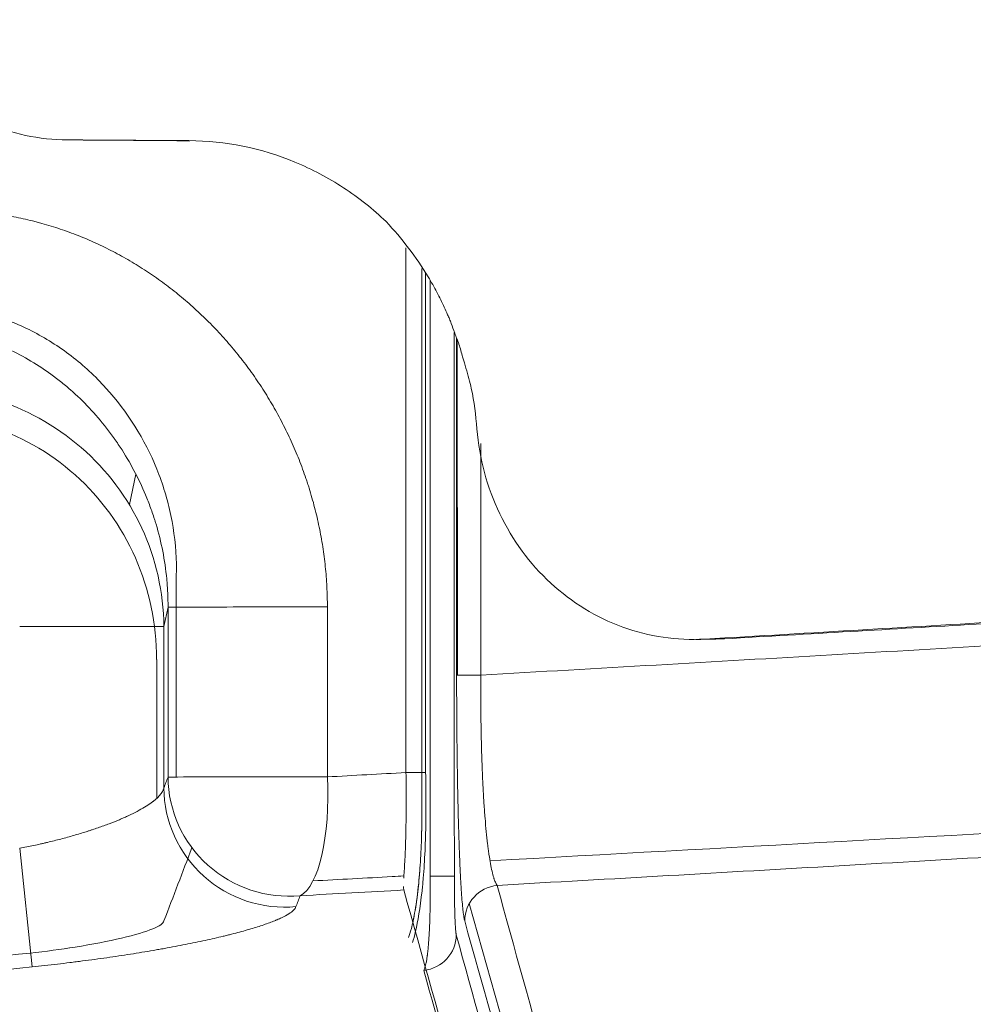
# Model space of a CAD drawing. Header units: millimetres. Extents: x -771 to 771, y -301 to 2485.
# Tile 234 of 256: x 232 to 311, y 19 to 101. Entities that reach past the tile are written whole.
import ezdxf

# ---------------------------------------------------------------- set-up
doc = ezdxf.new("R2010")
doc.units = ezdxf.units.MM
doc.layers.add('ORTHO$2', color=7, linetype='Continuous', true_color=0xffffff)

msp = doc.modelspace()

# ---------------------------------------------------------------- linework, layer by layer
at = {"layer": 'ORTHO$2', "color": 155, "linetype": 'Continuous', "lineweight": 13}
for p, q in [((268.044, 46.499), (268.033, 74.404)), ((240.774, 60.667), (241.325, 63.195)), ((240.774, 60.667), (241.325, 63.195)), ((244.676, 38.019), (244.671, 54.551)), ((244.676, 38.019), (244.671, 54.549)), ((243.991, 52.141), (243.642, 50.538)), ((243.991, 52.141), (243.642, 50.538)), ((243.642, 50.538), (231.658, 50.538)), ((243.642, 50.538), (231.658, 50.538)), ((243.642, 50.538), (243.642, 37.104)), ((243.642, 50.538), (243.642, 37.104)), ((243.046, 36.234), (243.046, 47.803)), ((243.046, 36.234), (243.046, 47.803)), ((232.683, 22.23), (231.658, 32.09)), ((232.683, 22.23), (231.658, 32.09)), ((277.539, -2.656), (269.034, 27.489))]:
    msp.add_line(p, q, dxfattribs=at)
for centre, major_axis, ratio, start_param, end_param in [((223.647, 50.438), (-19.541, 4.258), 0.994549, 3.362349, 5.05711), ((223.647, 50.438), (-19.541, 4.258), 0.994549, 3.362349, 5.05711), ((223.018, 47.552), (4.385, 20.125), 0.971017, 4.933145, 6.627906), ((223.018, 47.552), (4.385, 20.125), 0.971017, 4.933145, 6.627906), ((253.977, 52.141), (10, 0.001), 0.001878, 1.238407, 3.0892), ((253.977, 52.141), (10, 0.001), 0.001878, 1.238407, 3.0892), ((270.983, 46.501), (-3, 0), 0.001904, 0.035079, 1.237007), ((253.979, 38.014), (10, 0.001), 0.001423, 1.238598, 3.089214), ((253.979, 38.014), (10, 0.001), 0.001423, 1.238598, 3.089214), ((253.979, 38.014), (-9.332, 3.594), 0.989534, 0.371156, 2.034336), ((253.979, 38.014), (-9.332, 3.594), 0.989534, 0.371156, 2.034336), ((253.979, 38.014), (0.553, -9.985), 0.325744, 0.136945, 1.554142), ((253.979, 38.014), (0.553, -9.985), 0.325744, 0.136945, 1.554142), ((253.628, 37.104), (-9.333, 3.592), 0.989521, 0.370909, 2.03494), ((253.628, 37.104), (-9.333, 3.592), 0.989521, 0.370909, 2.03494), ((264.796, 29.77), (-3, 0), 0.001198, 3.176499, 4.37961), ((271.652, 26.048), (2.889, 0.808), 0.991683, 1.400985, 2.866996), ((264.955, 24.9), (-2.891, -0.801), 0.991553, 1.400759, 2.869168)]:
    msp.add_ellipse(centre, major_axis=major_axis, ratio=ratio, start_param=start_param, end_param=end_param, dxfattribs=at)
at = {"layer": 'ORTHO$2', "color": 155, "linetype": 'Continuous', "lineweight": 18}
for points, knots in [([(235.641, 91), (233.268, 91.014), (230.99, 91.505), (226.614, 93.442), (224.682, 94.815), (221.331, 98.371), (220.038, 100.421), (218.221, 105.058), (217.765, 107.476), (217.762, 109.985)], [0, 0, 0, 0, 0.25, 0.25, 0.5, 0.5, 0.75, 0.75, 1, 1, 1, 1]), ([(262.115, 84.201), (261.576, 84.724), (261.029, 85.212), (259.829, 86.159), (259.211, 86.605), (257.304, 87.853), (255.961, 88.565), (251.717, 90.323), (248.769, 90.921), (245.733, 90.939)], [0, 0, 0, 0, 0.125, 0.125, 0.25, 0.25, 0.5, 0.5, 1, 1, 1, 1]), ([(268.171, 74.027), (268.061, 74.347), (267.945, 74.652), (267.712, 75.224), (267.631, 75.48), (267.487, 75.862), (267.439, 75.987), (267.342, 76.235), (267.289, 76.341), (267.138, 76.67), (267.042, 76.881), (266.857, 77.294), (266.768, 77.496), (266.563, 77.912), (266.456, 78.122), (266.121, 78.756), (265.881, 79.182), (264.61, 81.274), (263.453, 82.791), (262.115, 84.201)], [0, 0, 0, 0, 0.0625, 0.0625, 0.125, 0.125, 0.15625, 0.15625, 0.1875, 0.1875, 0.25, 0.25, 0.3125, 0.3125, 0.375, 0.375, 0.5, 0.5, 1, 1, 1, 1]), ([(265.771, 79.326), (265.772, 72.965), (265.773, 66.605), (265.774, 50.087), (265.775, 39.93), (265.776, 29.774)], [0, 0, 0, 0, 0.3851, 0.3851, 1, 1, 1, 1]), ([(269.672, 66.965), (269.577, 68.13), (269.448, 69.237), (269.085, 70.881), (268.931, 71.41), (268.676, 72.303), (268.584, 72.618), (268.385, 73.291), (268.285, 73.656), (268.171, 74.027)], [0, 0, 0, 0, 0.5, 0.5, 0.75, 0.75, 0.875, 0.875, 1, 1, 1, 1]), ([(288.615, 49.488), (286.278, 49.352), (284.003, 49.687), (279.576, 51.299), (277.585, 52.516), (274.046, 55.776), (272.629, 57.699), (270.503, 62.131), (269.874, 64.49), (269.672, 66.965)], [0, 0, 0, 0, 0.25, 0.25, 0.5, 0.5, 0.75, 0.75, 1, 1, 1, 1]), ([(387.246, 55.502), (386.713, 55.467), (386.18, 55.433), (385.612, 55.396), (385.589, 55.395), (385.532, 55.391), (385.504, 55.389), (385.418, 55.384), (385.361, 55.38), (385.189, 55.369), (385.075, 55.362), (384.732, 55.34), (384.503, 55.325), (383.815, 55.281), (383.356, 55.251), (381.976, 55.163), (381.054, 55.104), (378.276, 54.926), (376.412, 54.808), (370.785, 54.451), (366.985, 54.212), (355.439, 53.492), (347.548, 53.007), (331.378, 52.026), (323.1, 51.529), (306.152, 50.521), (297.487, 50.003), (288.615, 49.488)], [0, 0, 0, 0, 0.015082, 0.015082, 0.016043, 0.016043, 0.017005, 0.017005, 0.018929, 0.018929, 0.022776, 0.022776, 0.030471, 0.030471, 0.04586, 0.04586, 0.076639, 0.076639, 0.138196, 0.138196, 0.261311, 0.261311, 0.507541, 0.507541, 0.75377, 0.75377, 1, 1, 1, 1]), ([(387.247, 55.397), (381.308, 55.013), (369.15, 54.239), (350.515, 53.082), (331.101, 51.905), (310.94, 50.708), (297.239, 49.916), (290.267, 49.513)], [0, 0, 0, 0, 0.184111, 0.376802, 0.577011, 0.784743, 1, 1, 1, 1]), ([(267.985, 46.5), (267.985, 45.857), (267.986, 45.22), (267.991, 43.955), (267.994, 43.327), (268.003, 42.083), (268.008, 41.466), (268.016, 40.701), (268.019, 40.472), (268.022, 40.244), (268.023, 40.092), (268.024, 40.016), (268.029, 39.637), (268.033, 39.338), (268.046, 38.451), (268.055, 37.875), (268.076, 36.753), (268.087, 36.206), (268.106, 35.407), (268.115, 35.013), (268.127, 34.564), (268.132, 34.373), (268.135, 34.246), (268.137, 34.183), (268.153, 33.618), (268.168, 33.137), (268.199, 32.22), (268.215, 31.782), (268.248, 30.949), (268.266, 30.554), (268.293, 29.992), (268.302, 29.809), (268.321, 29.456), (268.33, 29.285), (268.359, 28.793), (268.378, 28.49), (268.418, 27.934), (268.459, 27.426), (268.501, 27.014), (268.528, 26.787), (268.533, 26.743), (268.544, 26.658), (268.55, 26.618), (268.566, 26.5), (268.577, 26.429), (268.61, 26.233), (268.632, 26.128), (268.654, 26.048)], [0, 0, 0, 0, 0.0625, 0.0625, 0.125, 0.125, 0.1875, 0.1875, 0.203125, 0.210937, 0.210937, 0.21875, 0.21875, 0.25, 0.25, 0.3125, 0.3125, 0.375, 0.375, 0.40625, 0.421875, 0.429687, 0.429687, 0.4375, 0.4375, 0.5, 0.5, 0.5625, 0.5625, 0.625, 0.625, 0.65625, 0.65625, 0.6875, 0.6875, 0.75, 0.75, 0.8125, 0.875, 0.875, 0.890625, 0.890625, 0.90625, 0.90625, 0.9375, 0.9375, 1, 1, 1, 1]), ([(263.589, 29.603), (263.599, 29.782), (263.641, 30.407), (263.711, 31.605), (263.765, 33.236), (263.785, 34.693), (263.785, 36.046), (263.778, 37.232), (263.776, 38.012), (263.775, 38.391)], [0, 0, 0, 0, 0.110651, 0.340824, 0.507294, 0.670327, 0.786286, 0.896119, 1, 1, 1, 1]), ([(263.589, 29.603), (263.599, 29.782), (263.641, 30.407), (263.711, 31.605), (263.765, 33.236), (263.785, 34.693), (263.785, 36.046), (263.778, 37.232), (263.776, 38.012), (263.775, 38.391)], [0, 0, 0, 0, 0.110651, 0.340824, 0.507294, 0.670327, 0.786286, 0.896119, 1, 1, 1, 1]), ([(263.986, 24.677), (264.062, 24.882), (264.218, 25.303), (264.546, 26.849), (264.819, 28.891), (264.996, 31.179), (265.079, 33.22), (265.106, 35.115), (265.103, 36.774), (265.089, 37.866), (265.082, 38.397)], [0, 0, 0, 0, 0.156113, 0.321359, 0.496148, 0.623062, 0.747649, 0.836383, 0.920477, 1, 1, 1, 1]), ([(264.316, 24.252), (264.396, 24.496), (264.484, 24.808), (264.759, 25.993), (264.954, 27.111), (265.118, 28.633), (265.127, 28.715), (265.144, 28.888), (265.153, 28.975), (265.178, 29.239), (265.194, 29.418), (265.24, 29.963), (265.268, 30.338), (265.341, 31.487), (265.377, 32.288), (265.401, 33.163), (265.403, 33.225), (265.406, 33.339), (265.407, 33.395), (265.411, 33.566), (265.414, 33.68), (265.42, 34.02), (265.424, 34.247), (265.432, 34.925), (265.434, 35.374), (265.434, 36.705), (265.423, 37.57), (265.409, 38.398)], [0, 0, 0, 0, 0.138457, 0.138457, 0.425638, 0.425638, 0.443587, 0.443587, 0.461536, 0.461536, 0.497433, 0.497433, 0.569229, 0.569229, 0.712819, 0.712819, 0.721793, 0.721793, 0.730768, 0.730768, 0.748717, 0.748717, 0.784614, 0.784614, 0.85641, 0.85641, 1, 1, 1, 1]), ([(264.34, 25.903), (264.352, 25.959), (264.364, 26.017), (264.531, 26.822), (264.698, 27.864), (264.838, 29.284), (264.845, 29.36), (264.86, 29.522), (264.867, 29.603), (264.889, 29.85), (264.903, 30.017), (264.942, 30.525), (264.965, 30.874), (265.027, 31.946), (265.057, 32.694), (265.079, 33.558), (265.081, 33.675), (265.086, 33.887), (265.088, 33.993), (265.093, 34.311), (265.096, 34.522), (265.103, 35.155), (265.104, 35.574), (265.103, 36.816), (265.093, 37.624), (265.082, 38.397)], [0, 0, 0, 0, 0.026073, 0.026073, 0.350715, 0.350715, 0.371005, 0.371005, 0.391296, 0.391296, 0.431876, 0.431876, 0.513036, 0.513036, 0.675358, 0.675358, 0.695648, 0.695648, 0.715938, 0.715938, 0.756518, 0.756518, 0.837679, 0.837679, 1, 1, 1, 1]), ([(264.34, 25.903), (264.352, 25.959), (264.364, 26.017), (264.531, 26.822), (264.698, 27.864), (264.838, 29.284), (264.845, 29.36), (264.86, 29.522), (264.867, 29.603), (264.889, 29.85), (264.903, 30.017), (264.942, 30.525), (264.965, 30.874), (265.027, 31.946), (265.057, 32.694), (265.079, 33.558), (265.081, 33.675), (265.086, 33.887), (265.088, 33.993), (265.093, 34.311), (265.096, 34.522), (265.103, 35.155), (265.104, 35.574), (265.103, 36.816), (265.093, 37.624), (265.082, 38.397)], [0, 0, 0, 0, 0.026073, 0.026073, 0.350715, 0.350715, 0.371005, 0.371005, 0.391296, 0.391296, 0.431876, 0.431876, 0.513036, 0.513036, 0.675358, 0.675358, 0.695648, 0.695648, 0.715938, 0.715938, 0.756518, 0.756518, 0.837679, 0.837679, 1, 1, 1, 1]), ([(265.776, 29.774), (265.78, 29.533), (265.783, 29.294), (265.788, 28.82), (265.79, 28.349), (265.788, 27.885), (265.785, 27.541), (265.784, 27.426), (265.781, 27.255), (265.781, 27.198), (265.779, 27.085), (265.778, 27.029), (265.773, 26.751), (265.767, 26.533), (265.755, 26.107), (265.748, 25.9), (265.731, 25.494), (265.722, 25.297), (265.709, 25.057), (265.706, 25.009), (265.701, 24.915), (265.693, 24.775), (265.684, 24.639), (265.666, 24.374), (265.64, 24.036), (265.611, 23.728), (265.588, 23.509), (265.58, 23.437), (265.567, 23.334), (265.563, 23.3), (265.555, 23.233), (265.551, 23.2), (265.53, 23.038), (265.512, 22.919), (265.476, 22.698), (265.438, 22.496), (265.398, 22.331), (265.372, 22.24), (265.367, 22.222), (265.357, 22.188), (265.351, 22.172), (265.335, 22.124), (265.325, 22.095), (265.293, 22.016), (265.271, 21.973), (265.248, 21.94)], [0, 0, 0, 0, 0.0625, 0.0625, 0.125, 0.1875, 0.1875, 0.21875, 0.21875, 0.234375, 0.234375, 0.25, 0.25, 0.3125, 0.3125, 0.375, 0.375, 0.4375, 0.4375, 0.453125, 0.453125, 0.46875, 0.5, 0.5, 0.5625, 0.625, 0.625, 0.65625, 0.65625, 0.671875, 0.671875, 0.6875, 0.6875, 0.75, 0.75, 0.8125, 0.875, 0.875, 0.890625, 0.890625, 0.90625, 0.90625, 0.9375, 0.9375, 1, 1, 1, 1])]:
    msp.add_open_spline(points, degree=3, knots=knots, dxfattribs=at)
for points, degree in [([(236.608, 90.993), (235.641, 91)], 1), ([(245.733, 90.939), (242.371, 90.96), (239.006, 90.98), (235.641, 91)], 3), ([(236.608, 90.993), (240.033, 90.969)], 1), ([(245.794, 90.927), (243.874, 90.941), (241.953, 90.955), (240.033, 90.969)], 3), ([(263.775, 38.391), (263.775, 52.937), (263.774, 67.484), (263.771, 82.032)], 3), ([(263.775, 38.391), (263.775, 52.937), (263.774, 67.484), (263.771, 82.032)], 3), ([(265.082, 38.397), (265.083, 52.369), (265.083, 66.341), (265.082, 80.315)], 3), ([(265.082, 38.397), (265.083, 52.369), (265.083, 66.341), (265.082, 80.315)], 3), ([(265.082, 38.397), (265.083, 52.369), (265.083, 66.341), (265.082, 80.315)], 3), ([(265.409, 38.398), (265.41, 52.227), (265.41, 66.056), (265.409, 79.886)], 3), ([(287.87, 49.461), (289.533, 49.486)], 1), ([(265.082, 38.397), (263.775, 38.391)], 1), ([(265.082, 38.397), (263.775, 38.391)], 1), ([(265.082, 38.397), (265.409, 38.398)], 1), ([(263.59, 28.624), (263.581, 28.713), (263.573, 28.801), (263.569, 28.914)], 3), ([(263.59, 28.624), (263.581, 28.713), (263.573, 28.801), (263.569, 28.914)], 3), ([(272.84, -4.079), (269.763, 6.681), (266.679, 17.585), (263.589, 28.624)], 3), ([(272.84, -4.079), (269.763, 6.681), (266.679, 17.585), (263.589, 28.624)], 3), ([(265.248, 21.94), (267.712, 13.154), (270.178, 4.425), (272.645, -4.243)], 3)]:
    msp.add_open_spline(points, degree=degree, dxfattribs=at)
at = {"layer": 'ORTHO$2', "color": 155, "linetype": 'Continuous', "lineweight": 13}
for points, knots in [([(224.047, 85.076), (224.581, 85.108), (225.112, 85.125), (226.174, 85.129), (227.232, 85.103), (228.813, 84.976), (230.386, 84.761), (231.429, 84.56), (232.21, 84.387), (232.47, 84.326), (232.86, 84.229), (232.989, 84.196), (233.248, 84.128), (233.892, 83.953), (234.528, 83.757), (235.535, 83.418), (236.531, 83.053), (237.994, 82.429), (239.426, 81.729), (240.828, 80.953), (241.741, 80.385), (242.306, 80.014), (242.474, 79.902), (242.642, 79.787), (242.754, 79.711), (242.81, 79.672), (243.089, 79.479), (243.309, 79.322), (243.965, 78.842), (244.82, 78.182), (246.051, 77.131), (247.23, 76.021), (248.358, 74.85), (249.433, 73.62), (250.114, 72.759), (250.529, 72.207), (250.611, 72.096), (250.774, 71.874), (251.017, 71.538), (251.253, 71.199), (251.717, 70.516), (252.312, 69.591), (253.135, 68.163), (253.89, 66.695), (254.575, 65.187), (254.985, 64.154), (255.274, 63.369), (255.367, 63.105), (255.48, 62.773), (255.503, 62.707), (255.547, 62.574), (255.613, 62.374), (255.847, 61.641), (256.192, 60.435), (256.57, 58.811), (256.866, 57.172), (257.009, 56.069), (257.124, 54.961), (257.167, 54.404), (257.226, 53.286), (257.24, 52.724), (257.24, 52.159)], [0, 0, 0, 0, 0.03125, 0.03125, 0.0625, 0.09375, 0.125, 0.15625, 0.15625, 0.171875, 0.171875, 0.179687, 0.179687, 0.1875, 0.21875, 0.21875, 0.25, 0.28125, 0.3125, 0.34375, 0.375, 0.375, 0.382812, 0.386719, 0.386719, 0.390625, 0.390625, 0.40625, 0.40625, 0.4375, 0.46875, 0.5, 0.53125, 0.5625, 0.59375, 0.59375, 0.601562, 0.601562, 0.609375, 0.625, 0.625, 0.65625, 0.6875, 0.71875, 0.75, 0.78125, 0.78125, 0.796875, 0.796875, 0.800781, 0.800781, 0.804687, 0.8125, 0.84375, 0.875, 0.90625, 0.9375, 0.9375, 0.96875, 0.96875, 1, 1, 1, 1]), ([(224.047, 85.076), (224.581, 85.108), (225.112, 85.125), (226.174, 85.129), (227.232, 85.103), (228.813, 84.976), (230.386, 84.761), (231.429, 84.56), (232.21, 84.387), (232.47, 84.326), (232.86, 84.229), (232.989, 84.196), (233.248, 84.128), (233.892, 83.953), (234.528, 83.757), (235.535, 83.418), (236.531, 83.053), (237.994, 82.429), (239.426, 81.729), (240.828, 80.953), (241.741, 80.385), (242.306, 80.014), (242.474, 79.902), (242.642, 79.787), (242.754, 79.711), (242.81, 79.672), (243.089, 79.479), (243.309, 79.322), (243.965, 78.842), (244.82, 78.182), (246.051, 77.131), (247.23, 76.021), (248.358, 74.85), (249.433, 73.62), (250.114, 72.759), (250.529, 72.207), (250.611, 72.096), (250.774, 71.874), (251.017, 71.538), (251.253, 71.199), (251.717, 70.516), (252.312, 69.591), (253.135, 68.163), (253.89, 66.695), (254.575, 65.187), (254.985, 64.154), (255.274, 63.369), (255.367, 63.105), (255.48, 62.773), (255.503, 62.707), (255.547, 62.574), (255.613, 62.374), (255.847, 61.641), (256.192, 60.435), (256.57, 58.811), (256.866, 57.172), (257.009, 56.069), (257.124, 54.961), (257.167, 54.404), (257.226, 53.286), (257.24, 52.724), (257.24, 52.159)], [0, 0, 0, 0, 0.03125, 0.03125, 0.0625, 0.09375, 0.125, 0.15625, 0.15625, 0.171875, 0.171875, 0.179687, 0.179687, 0.1875, 0.21875, 0.21875, 0.25, 0.28125, 0.3125, 0.34375, 0.375, 0.375, 0.382812, 0.386719, 0.386719, 0.390625, 0.390625, 0.40625, 0.40625, 0.4375, 0.46875, 0.5, 0.53125, 0.5625, 0.59375, 0.59375, 0.601562, 0.601562, 0.609375, 0.625, 0.625, 0.65625, 0.6875, 0.71875, 0.75, 0.78125, 0.78125, 0.796875, 0.796875, 0.800781, 0.800781, 0.804687, 0.8125, 0.84375, 0.875, 0.90625, 0.9375, 0.9375, 0.96875, 0.96875, 1, 1, 1, 1]), ([(244.671, 54.551), (244.685, 54.947), (244.689, 55.342), (244.656, 57.09), (244.504, 58.431), (243.955, 61.085), (243.558, 62.39), (242.053, 66.114), (240.599, 68.42), (237.949, 71.339), (236.973, 72.239), (234.893, 73.835), (233.798, 74.526), (231.5, 75.698), (230.285, 76.181), (227.804, 76.897), (226.539, 77.132), (224.354, 77.311), (223.464, 77.321), (222.579, 77.267)], [0, 0, 0, 0, 0.032345, 0.032345, 0.143638, 0.143638, 0.254931, 0.254931, 0.477518, 0.477518, 0.588811, 0.588811, 0.700104, 0.700104, 0.811397, 0.811397, 0.92269, 0.92269, 1, 1, 1, 1]), ([(244.671, 54.549), (244.685, 54.945), (244.689, 55.341), (244.656, 57.09), (244.504, 58.431), (243.955, 61.085), (243.558, 62.39), (242.053, 66.114), (240.599, 68.42), (237.949, 71.339), (236.973, 72.239), (234.893, 73.835), (233.798, 74.526), (231.5, 75.698), (230.285, 76.181), (227.804, 76.897), (226.539, 77.132), (224.354, 77.311), (223.464, 77.321), (222.579, 77.267)], [0, 0, 0, 0, 0.032413, 0.032413, 0.143697, 0.143697, 0.254981, 0.254981, 0.477549, 0.477549, 0.588833, 0.588833, 0.700117, 0.700117, 0.811401, 0.811401, 0.922685, 0.922685, 1, 1, 1, 1]), ([(243.991, 52.141), (243.993, 52.538), (243.985, 52.933), (243.949, 53.717), (243.921, 54.107), (243.809, 55.269), (243.697, 56.036), (243.399, 57.551), (243.214, 58.299), (242.965, 59.132), (242.937, 59.225), (242.88, 59.409), (242.85, 59.502), (242.761, 59.777), (242.699, 59.959), (242.509, 60.502), (242.374, 60.86), (241.946, 61.917), (241.631, 62.602), (240.941, 63.936), (240.567, 64.584), (240.063, 65.372), (239.909, 65.606), (239.751, 65.838), (239.645, 65.992), (239.591, 66.069), (239.322, 66.449), (239.1, 66.747), (238.419, 67.621), (237.941, 68.178), (236.942, 69.238), (236.42, 69.743), (235.603, 70.46), (235.325, 70.692), (234.9, 71.031), (234.756, 71.142), (234.539, 71.307), (234.466, 71.361), (234.321, 71.469), (234.247, 71.522), (233.587, 71.997), (232.984, 72.386), (231.75, 73.099), (231.119, 73.423), (229.825, 74.003), (229.163, 74.259), (228.315, 74.536), (228.145, 74.589), (227.887, 74.665), (227.801, 74.69), (227.629, 74.738), (227.199, 74.856), (226.766, 74.958), (225.723, 75.174), (225.021, 75.279), (223.96, 75.374), (223.604, 75.396), (222.89, 75.418), (222.531, 75.418), (222.171, 75.407)], [0, 0, 0, 0, 0.03125, 0.03125, 0.0625, 0.0625, 0.125, 0.125, 0.1875, 0.1875, 0.195313, 0.195313, 0.203125, 0.203125, 0.21875, 0.21875, 0.25, 0.25, 0.3125, 0.3125, 0.375, 0.375, 0.390625, 0.398438, 0.398438, 0.40625, 0.40625, 0.4375, 0.4375, 0.5, 0.5, 0.5625, 0.5625, 0.59375, 0.59375, 0.609375, 0.609375, 0.617188, 0.617188, 0.625, 0.625, 0.6875, 0.6875, 0.75, 0.75, 0.8125, 0.8125, 0.828125, 0.828125, 0.835938, 0.835938, 0.84375, 0.875, 0.875, 0.9375, 0.9375, 0.96875, 0.96875, 1, 1, 1, 1]), ([(243.991, 52.141), (243.993, 52.538), (243.985, 52.933), (243.949, 53.717), (243.921, 54.107), (243.809, 55.269), (243.697, 56.036), (243.399, 57.551), (243.214, 58.299), (242.965, 59.132), (242.937, 59.225), (242.88, 59.409), (242.85, 59.502), (242.761, 59.777), (242.699, 59.959), (242.509, 60.502), (242.374, 60.86), (241.946, 61.917), (241.631, 62.602), (240.941, 63.936), (240.567, 64.584), (240.063, 65.372), (239.909, 65.606), (239.751, 65.838), (239.645, 65.992), (239.591, 66.069), (239.322, 66.449), (239.1, 66.747), (238.419, 67.621), (237.941, 68.178), (236.942, 69.238), (236.42, 69.743), (235.603, 70.46), (235.325, 70.692), (234.9, 71.031), (234.756, 71.142), (234.539, 71.307), (234.466, 71.361), (234.321, 71.469), (234.247, 71.522), (233.587, 71.997), (232.984, 72.386), (231.75, 73.099), (231.119, 73.423), (229.825, 74.003), (229.163, 74.259), (228.315, 74.536), (228.145, 74.589), (227.887, 74.665), (227.801, 74.69), (227.629, 74.738), (227.199, 74.856), (226.766, 74.958), (225.723, 75.174), (225.021, 75.279), (223.96, 75.374), (223.604, 75.396), (222.89, 75.418), (222.531, 75.418), (222.171, 75.407)], [0, 0, 0, 0, 0.03125, 0.03125, 0.0625, 0.0625, 0.125, 0.125, 0.1875, 0.1875, 0.195313, 0.195313, 0.203125, 0.203125, 0.21875, 0.21875, 0.25, 0.25, 0.3125, 0.3125, 0.375, 0.375, 0.390625, 0.398438, 0.398438, 0.40625, 0.40625, 0.4375, 0.4375, 0.5, 0.5, 0.5625, 0.5625, 0.59375, 0.59375, 0.609375, 0.609375, 0.617188, 0.617188, 0.625, 0.625, 0.6875, 0.6875, 0.75, 0.75, 0.8125, 0.8125, 0.828125, 0.828125, 0.835938, 0.835938, 0.84375, 0.875, 0.875, 0.9375, 0.9375, 0.96875, 0.96875, 1, 1, 1, 1]), ([(267.794, 29.77), (267.793, 39.926), (267.792, 50.082), (267.79, 65.155), (267.789, 70.072), (267.788, 74.989)], [0, 0, 0, 0, 0.673784, 0.673784, 1, 1, 1, 1]), ([(387.271, 53.566), (386.99, 53.547), (386.71, 53.529), (376.753, 52.888), (367.07, 52.277), (347.691, 51.075), (337.995, 50.484), (318.59, 49.318), (308.881, 48.744), (289.45, 47.61), (279.728, 47.05), (270, 46.495)], [0, 0, 0, 0, 0.007198, 0.007198, 0.255398, 0.255398, 0.503599, 0.503599, 0.751799, 0.751799, 1, 1, 1, 1]), ([(271.351, 29.009), (271.302, 29.075), (271.254, 29.162), (271.182, 29.324), (271.147, 29.414), (271.112, 29.515), (271.094, 29.568), (271.088, 29.586), (271.077, 29.623), (271.071, 29.641), (271.019, 29.812), (270.973, 29.984), (270.884, 30.369), (270.841, 30.582), (270.756, 31.05), (270.714, 31.304), (270.653, 31.719), (270.633, 31.862), (270.609, 32.049), (270.604, 32.087), (270.594, 32.163), (270.579, 32.277), (270.565, 32.394), (270.518, 32.791), (270.481, 33.126), (270.412, 33.833), (270.379, 34.205), (270.316, 34.987), (270.286, 35.396), (270.255, 35.879), (270.251, 35.933), (270.244, 36.041), (270.234, 36.205), (270.224, 36.37), (270.205, 36.702), (270.192, 36.927), (270.157, 37.612), (270.135, 38.082), (270.096, 39.047), (270.079, 39.542), (270.056, 40.306), (270.049, 40.564), (270.041, 40.891), (270.04, 40.956), (270.037, 41.087), (270.032, 41.285), (270.028, 41.482), (270.016, 42.143), (270.008, 42.676), (269.997, 43.751), (269.994, 44.294), (269.994, 45.388), (269.996, 45.939), (270, 46.495)], [0, 0, 0, 0, 0.0625, 0.0625, 0.09375, 0.109375, 0.109375, 0.117188, 0.117188, 0.125, 0.125, 0.1875, 0.1875, 0.25, 0.25, 0.3125, 0.3125, 0.34375, 0.34375, 0.351563, 0.351563, 0.359375, 0.375, 0.375, 0.4375, 0.4375, 0.5, 0.5, 0.5625, 0.5625, 0.570313, 0.570313, 0.578125, 0.59375, 0.59375, 0.625, 0.625, 0.6875, 0.6875, 0.75, 0.75, 0.78125, 0.78125, 0.789063, 0.789063, 0.796875, 0.8125, 0.8125, 0.875, 0.875, 0.9375, 0.9375, 1, 1, 1, 1]), ([(231.658, 32.09), (232.048, 32.164), (232.437, 32.243), (233.015, 32.367), (233.207, 32.409), (233.447, 32.464), (233.495, 32.475), (233.591, 32.496), (233.734, 32.53), (233.876, 32.563), (234.348, 32.675), (234.718, 32.768), (235.447, 32.96), (235.804, 33.058), (236.507, 33.261), (236.852, 33.365), (237.233, 33.486), (237.275, 33.499), (237.359, 33.526), (237.401, 33.54), (237.527, 33.58), (237.775, 33.662), (238.018, 33.744), (238.493, 33.909), (239.105, 34.131), (239.672, 34.357), (240.08, 34.529), (240.214, 34.586), (240.409, 34.673), (240.474, 34.702), (240.57, 34.745), (240.601, 34.76), (240.664, 34.789), (240.946, 34.919), (241.207, 35.049), (241.644, 35.278), (241.847, 35.393), (242.224, 35.62), (242.397, 35.733), (242.596, 35.873), (242.654, 35.915), (242.71, 35.958), (242.746, 35.986), (242.764, 36), (242.854, 36.069), (242.921, 36.124), (243.108, 36.288), (243.324, 36.503), (243.471, 36.708), (243.583, 36.909), (243.622, 37.008), (243.642, 37.104)], [0, 0, 0, 0, 0.0625, 0.0625, 0.09375, 0.09375, 0.101562, 0.101562, 0.109375, 0.125, 0.125, 0.1875, 0.1875, 0.25, 0.25, 0.3125, 0.3125, 0.320312, 0.320312, 0.328125, 0.328125, 0.34375, 0.375, 0.375, 0.4375, 0.5, 0.5, 0.53125, 0.53125, 0.546875, 0.546875, 0.554687, 0.554687, 0.5625, 0.625, 0.625, 0.6875, 0.6875, 0.75, 0.75, 0.765625, 0.773437, 0.773437, 0.78125, 0.78125, 0.8125, 0.8125, 0.875, 0.9375, 0.9375, 1, 1, 1, 1]), ([(231.658, 32.09), (232.048, 32.164), (232.437, 32.243), (233.015, 32.367), (233.207, 32.409), (233.447, 32.464), (233.495, 32.475), (233.591, 32.496), (233.734, 32.53), (233.876, 32.563), (234.348, 32.675), (234.718, 32.768), (235.447, 32.96), (235.804, 33.058), (236.507, 33.261), (236.852, 33.365), (237.233, 33.486), (237.275, 33.499), (237.359, 33.526), (237.401, 33.54), (237.527, 33.58), (237.775, 33.662), (238.018, 33.744), (238.493, 33.909), (239.105, 34.131), (239.672, 34.357), (240.08, 34.529), (240.214, 34.586), (240.409, 34.673), (240.474, 34.702), (240.57, 34.745), (240.601, 34.76), (240.664, 34.789), (240.946, 34.919), (241.207, 35.049), (241.644, 35.278), (241.847, 35.393), (242.224, 35.62), (242.397, 35.733), (242.596, 35.873), (242.654, 35.915), (242.71, 35.958), (242.746, 35.986), (242.764, 36), (242.854, 36.069), (242.921, 36.124), (243.108, 36.288), (243.324, 36.503), (243.471, 36.708), (243.583, 36.909), (243.622, 37.008), (243.642, 37.104)], [0, 0, 0, 0, 0.0625, 0.0625, 0.09375, 0.09375, 0.101562, 0.101562, 0.109375, 0.125, 0.125, 0.1875, 0.1875, 0.25, 0.25, 0.3125, 0.3125, 0.320312, 0.320312, 0.328125, 0.328125, 0.34375, 0.375, 0.375, 0.4375, 0.5, 0.5, 0.53125, 0.53125, 0.546875, 0.546875, 0.554687, 0.554687, 0.5625, 0.625, 0.625, 0.6875, 0.6875, 0.75, 0.75, 0.765625, 0.773437, 0.773437, 0.78125, 0.78125, 0.8125, 0.8125, 0.875, 0.9375, 0.9375, 1, 1, 1, 1]), ([(271.351, 29.009), (280.839, 29.547), (290.32, 30.089), (309.268, 31.187), (318.735, 31.743), (337.653, 32.868), (347.105, 33.439), (365.994, 34.598), (375.431, 35.186), (385.746, 35.842), (386.632, 35.899), (387.519, 35.955)], [0, 0, 0, 0, 0.24426, 0.24426, 0.48852, 0.48852, 0.73278, 0.73278, 0.97704, 0.97704, 1, 1, 1, 1]), ([(256.043, 29.377), (258.238, 29.497), (260.433, 29.616), (262.952, 29.753), (263.276, 29.771), (263.601, 29.788)], [0, 0, 0, 0, 0.871085, 0.871085, 1, 1, 1, 1]), ([(256.043, 29.377), (258.238, 29.497), (260.433, 29.616), (262.952, 29.753), (263.276, 29.771), (263.601, 29.788)], [0, 0, 0, 0, 0.871085, 0.871085, 1, 1, 1, 1]), ([(267.953, 24.901), (267.947, 24.92), (267.942, 24.945), (267.934, 24.992), (267.932, 25.009), (267.927, 25.046), (267.924, 25.067), (267.916, 25.132), (267.906, 25.23), (267.897, 25.351), (267.887, 25.484), (267.883, 25.556), (267.876, 25.673), (267.873, 25.714), (267.869, 25.798), (267.867, 25.842), (267.86, 25.975), (267.852, 26.164), (267.844, 26.372), (267.837, 26.591), (267.834, 26.705), (267.829, 26.854), (267.829, 26.885), (267.827, 26.945), (267.825, 27.037), (267.822, 27.131), (267.818, 27.321), (267.815, 27.451), (267.81, 27.718), (267.808, 27.855), (267.805, 28.066), (267.804, 28.137), (267.802, 28.282), (267.801, 28.354), (267.799, 28.572), (267.797, 28.866), (267.795, 29.165), (267.794, 29.466), (267.794, 29.617), (267.794, 29.77)], [0, 0, 0, 0, 0.0625, 0.0625, 0.09375, 0.09375, 0.125, 0.125, 0.1875, 0.25, 0.25, 0.3125, 0.3125, 0.34375, 0.34375, 0.375, 0.375, 0.4375, 0.5, 0.5, 0.5625, 0.5625, 0.578125, 0.578125, 0.59375, 0.625, 0.625, 0.6875, 0.6875, 0.75, 0.75, 0.78125, 0.78125, 0.8125, 0.8125, 0.875, 0.9375, 0.9375, 1, 1, 1, 1]), ([(254.628, 27.238), (254.592, 27.142), (254.523, 27.045), (254.32, 26.844), (254.187, 26.742), (253.857, 26.532), (253.66, 26.425), (253.317, 26.261), (253.194, 26.206), (253.031, 26.136), (252.998, 26.122), (252.93, 26.094), (252.828, 26.052), (252.721, 26.009), (252.357, 25.868), (252.038, 25.755), (251.345, 25.527), (250.971, 25.412), (250.167, 25.182), (249.738, 25.066), (249.223, 24.935), (249.166, 24.92), (249.049, 24.891), (248.991, 24.877), (248.814, 24.833), (248.457, 24.746), (248.088, 24.659), (247.335, 24.487), (246.289, 24.26), (245.163, 24.037), (244.287, 23.872), (243.99, 23.817), (243.537, 23.736), (243.384, 23.709), (243.154, 23.668), (243.077, 23.655), (242.922, 23.628), (242.844, 23.614), (242.145, 23.494), (241.512, 23.39), (240.225, 23.188), (239.571, 23.09), (238.24, 22.9), (237.564, 22.808), (236.706, 22.697), (236.447, 22.664), (236.187, 22.631), (236.013, 22.609), (235.926, 22.599), (235.49, 22.545), (235.141, 22.503), (234.091, 22.381), (233.388, 22.303), (232.683, 22.23)], [0, 0, 0, 0, 0.0625, 0.0625, 0.125, 0.125, 0.1875, 0.1875, 0.21875, 0.21875, 0.226563, 0.226563, 0.234375, 0.25, 0.25, 0.3125, 0.3125, 0.375, 0.375, 0.4375, 0.4375, 0.445312, 0.445312, 0.453125, 0.453125, 0.46875, 0.5, 0.5, 0.5625, 0.625, 0.625, 0.65625, 0.65625, 0.671875, 0.671875, 0.679687, 0.679687, 0.6875, 0.6875, 0.75, 0.75, 0.8125, 0.8125, 0.875, 0.875, 0.890625, 0.898437, 0.898437, 0.90625, 0.90625, 0.9375, 0.9375, 1, 1, 1, 1]), ([(254.628, 27.238), (254.592, 27.142), (254.523, 27.045), (254.32, 26.844), (254.187, 26.742), (253.857, 26.532), (253.66, 26.425), (253.317, 26.261), (253.194, 26.206), (253.031, 26.136), (252.998, 26.122), (252.93, 26.094), (252.828, 26.052), (252.721, 26.009), (252.357, 25.868), (252.038, 25.755), (251.345, 25.527), (250.971, 25.412), (250.167, 25.182), (249.738, 25.066), (249.223, 24.935), (249.166, 24.92), (249.049, 24.891), (248.991, 24.877), (248.814, 24.833), (248.457, 24.746), (248.088, 24.659), (247.335, 24.487), (246.289, 24.26), (245.163, 24.037), (244.287, 23.872), (243.99, 23.817), (243.537, 23.736), (243.384, 23.709), (243.154, 23.668), (243.077, 23.655), (242.922, 23.628), (242.844, 23.614), (242.145, 23.494), (241.512, 23.39), (240.225, 23.188), (239.571, 23.09), (238.24, 22.9), (237.564, 22.808), (236.706, 22.697), (236.447, 22.664), (236.187, 22.631), (236.013, 22.609), (235.926, 22.599), (235.49, 22.545), (235.141, 22.503), (234.091, 22.381), (233.388, 22.303), (232.683, 22.23)], [0, 0, 0, 0, 0.0625, 0.0625, 0.125, 0.125, 0.1875, 0.1875, 0.21875, 0.21875, 0.226563, 0.226563, 0.234375, 0.25, 0.25, 0.3125, 0.3125, 0.375, 0.375, 0.4375, 0.4375, 0.445312, 0.445312, 0.453125, 0.453125, 0.46875, 0.5, 0.5, 0.5625, 0.625, 0.625, 0.65625, 0.65625, 0.671875, 0.671875, 0.679687, 0.679687, 0.6875, 0.6875, 0.75, 0.75, 0.8125, 0.8125, 0.875, 0.875, 0.890625, 0.898437, 0.898437, 0.90625, 0.90625, 0.9375, 0.9375, 1, 1, 1, 1]), ([(184.374, -49.542), (198.444, -47.77), (212.463, -45.805), (240.401, -41.505), (254.32, -39.169), (275.127, -35.399), (282.051, -34.097), (295.875, -31.407), (302.775, -30.018), (323.441, -25.726), (337.173, -22.694), (364.549, -16.312), (378.193, -12.961), (398.599, -7.711), (405.39, -5.925), (418.954, -2.28), (425.726, -0.422), (439.251, 3.361), (452.757, 7.211), (472.961, 13.179), (486.397, 17.277), (499.816, 21.43), (506.518, 23.535), (513.212, 25.665)], [0, 0, 0, 0, 0.125, 0.125, 0.25, 0.25, 0.3125, 0.3125, 0.375, 0.375, 0.5, 0.5, 0.625, 0.625, 0.6875, 0.6875, 0.75, 0.75, 0.8125, 0.875, 0.9375, 0.9375, 1, 1, 1, 1]), ([(184.374, -49.542), (198.444, -47.77), (212.463, -45.805), (240.401, -41.505), (254.32, -39.169), (275.127, -35.399), (282.051, -34.097), (295.875, -31.407), (302.775, -30.018), (323.441, -25.726), (337.173, -22.694), (364.549, -16.312), (378.193, -12.961), (398.599, -7.711), (405.39, -5.925), (418.954, -2.28), (425.726, -0.422), (439.251, 3.361), (452.757, 7.211), (472.961, 13.179), (486.397, 17.277), (499.816, 21.43), (506.518, 23.535), (513.212, 25.665)], [0, 0, 0, 0, 0.125, 0.125, 0.25, 0.25, 0.3125, 0.3125, 0.375, 0.375, 0.5, 0.5, 0.625, 0.625, 0.6875, 0.6875, 0.75, 0.75, 0.8125, 0.875, 0.9375, 0.9375, 1, 1, 1, 1]), ([(243.651, 26.052), (243.602, 25.853), (243.285, 25.631), (242.119, 25.144), (241.229, 24.878), (239.027, 24.361), (237.696, 24.106), (235.081, 23.693), (233.814, 23.522), (232.523, 23.376)], [0, 0, 0, 0, 0.248165, 0.248165, 0.514953, 0.514953, 0.781742, 0.781742, 1, 1, 1, 1]), ([(243.651, 26.052), (243.602, 25.853), (243.285, 25.631), (242.119, 25.144), (241.229, 24.878), (239.027, 24.361), (237.696, 24.106), (235.082, 23.693), (233.815, 23.522), (232.523, 23.376)], [0, 0, 0, 0, 0.248106, 0.248106, 0.514931, 0.514931, 0.781755, 0.781755, 1, 1, 1, 1]), ([(510.938, 24.454), (492.316, 18.446), (473.61, 12.644), (425.445, -1.571), (395.834, -9.624), (336.086, -24.223), (306.041, -30.746), (245.573, -42.06), (215.14, -46.854), (184.476, -50.723), (184.425, -50.73), (184.374, -50.736)], [0, 0, 0, 0, 0.175861, 0.175861, 0.450422, 0.450422, 0.724983, 0.724983, 0.999544, 0.999544, 1, 1, 1, 1]), ([(510.938, 24.454), (492.316, 18.446), (473.61, 12.644), (425.445, -1.571), (395.834, -9.624), (336.086, -24.223), (306.041, -30.746), (245.573, -42.06), (215.14, -46.854), (184.476, -50.723), (184.425, -50.73), (184.374, -50.736)], [0, 0, 0, 0, 0.175861, 0.175861, 0.450422, 0.450422, 0.724983, 0.724983, 0.999544, 0.999544, 1, 1, 1, 1])]:
    msp.add_open_spline(points, degree=3, knots=knots, dxfattribs=at)
for points, degree in [([(267.981, 74.504), (267.983, 65.17), (267.984, 55.835), (267.985, 46.5)], 3), ([(270, 46.495), (269.999, 52.916), (269.998, 59.338), (269.997, 65.759)], 3), ([(243.992, 38.014), (243.992, 42.723), (243.991, 47.432), (243.991, 52.141)], 3), ([(243.992, 38.014), (243.992, 42.723), (243.991, 47.432), (243.991, 52.141)], 3), ([(257.24, 52.159), (257.24, 47.449), (257.24, 42.739), (257.24, 38.028)], 3), ([(257.24, 52.159), (257.24, 47.449), (257.24, 42.739), (257.24, 38.028)], 3), ([(290.267, 49.513), (288.615, 49.488)], 1), ([(243.642, 37.104), (243.759, 37.407), (243.875, 37.711), (243.992, 38.014)], 3), ([(243.642, 37.104), (243.759, 37.407), (243.875, 37.711), (243.992, 38.014)], 3), ([(257.24, 38.028), (259.418, 38.149), (261.597, 38.27), (263.775, 38.391)], 3), ([(257.24, 38.028), (259.418, 38.149), (261.597, 38.27), (263.775, 38.391)], 3), ([(270.756, 31.055), (309.762, 33.186), (348.673, 35.358), (387.486, 37.655)], 3), ([(243.651, 26.052), (244.427, 28.086), (245.202, 30.116), (245.977, 32.141)], 3), ([(243.651, 26.052), (244.427, 28.086), (245.202, 30.116), (245.977, 32.141)], 3), ([(280.007, -2.117), (277.123, 8.168), (274.238, 18.546), (271.351, 29.009)], 3), ([(254.97, 28.148), (254.856, 27.845), (254.742, 27.541), (254.628, 27.238)], 3), ([(254.97, 28.148), (254.856, 27.845), (254.742, 27.541), (254.628, 27.238)], 3), ([(263.589, 28.624), (260.717, 28.465), (257.844, 28.306), (254.97, 28.148)], 3), ([(263.589, 28.624), (260.717, 28.465), (257.844, 28.306), (254.97, 28.148)], 3), ([(268.654, 26.048), (271.577, 15.588), (274.501, 5.215), (277.425, -5.065)], 3), ([(276.412, -5.39), (273.592, 4.628), (270.772, 14.727), (267.953, 24.901)], 3), ([(232.523, 23.376), (227.367, 22.844), (222.211, 22.313), (217.056, 21.782)], 3), ([(232.524, 23.376), (227.368, 22.844), (222.212, 22.313), (217.056, 21.782)], 3), ([(232.683, 22.23), (227.304, 21.672), (221.926, 21.115), (216.547, 20.559)], 3), ([(232.683, 22.23), (227.304, 21.672), (221.926, 21.115), (216.547, 20.559)], 3)]:
    msp.add_open_spline(points, degree=degree, dxfattribs=at)

doc.saveas('drawing.dxf')
